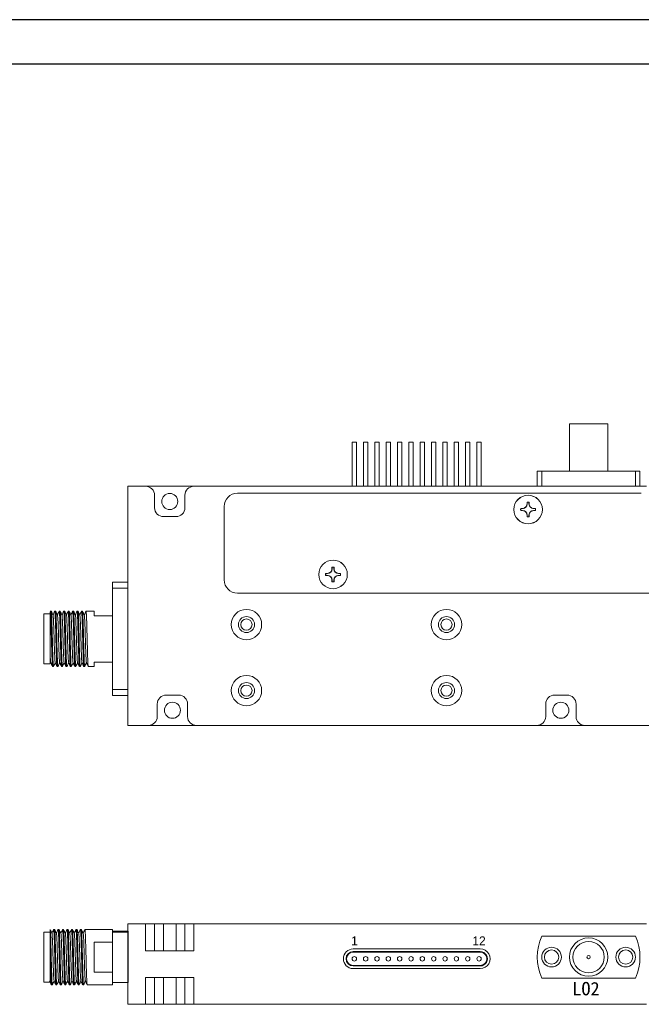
# Model space of a CAD drawing. Header units: millimetres. Extents: x 10 to 887, y 6 to 303.
# Tile 8 of 17: x 132 to 202, y 193 to 303. Entities that reach past the tile are written whole.
import ezdxf

# ---------------------------------------------------------------- set-up
doc = ezdxf.new("R2010")
doc.units = ezdxf.units.MM
doc.layers.add('图框周边', color=6, linetype='Continuous')
doc.layers.add('图框线', color=7, linetype='Continuous', lineweight=30)

# ---------------------------------------------------------------- blocks, each defined once
blk = doc.blocks.new('68u549ch')
at = {"linetype": 'Continuous', "lineweight": 15}
for p, q in [((2339.55, 1488.48), (2339.55, 1488.3)), ((2339.74, 1488.48), (2339.74, 1488.3)), ((2338.84, 1487.77), (2339.02, 1487.77)), ((2338.84, 1487.58), (2339.02, 1487.57)), ((2340.46, 1487.77), (2340.27, 1487.77)), ((2340.46, 1487.58), (2340.27, 1487.57)), ((2339.55, 1486.86), (2339.55, 1487.04)), ((2339.74, 1486.86), (2339.74, 1487.04))]:
    blk.add_line(p, q, dxfattribs=at)
at = {"linetype": 'Continuous', "lineweight": 15, "flags": 128}
for points in [[(2339.53, 1488.5), (2339.53, 1488.47), (2339.53, 1488.45), (2339.53, 1488.43), (2339.53, 1488.4), (2339.53, 1488.38), (2339.53, 1488.35), (2339.53, 1488.33), (2339.53, 1488.3)], [(2339.76, 1488.5), (2339.76, 1488.47), (2339.76, 1488.45), (2339.76, 1488.43), (2339.76, 1488.4), (2339.76, 1488.38), (2339.76, 1488.35), (2339.76, 1488.33), (2339.76, 1488.3)], [(2338.82, 1487.79), (2338.84, 1487.79), (2338.87, 1487.79), (2338.89, 1487.79), (2338.92, 1487.79), (2338.94, 1487.79), (2338.97, 1487.79), (2338.99, 1487.79), (2339.02, 1487.79)], [(2338.82, 1487.56), (2338.84, 1487.56), (2338.87, 1487.56), (2338.89, 1487.56), (2338.92, 1487.56), (2338.94, 1487.56), (2338.97, 1487.56), (2338.99, 1487.55), (2339.02, 1487.55)], [(2340.47, 1487.79), (2340.45, 1487.79), (2340.42, 1487.79), (2340.4, 1487.79), (2340.37, 1487.79), (2340.35, 1487.79), (2340.32, 1487.79), (2340.3, 1487.79), (2340.27, 1487.79)], [(2340.47, 1487.56), (2340.45, 1487.56), (2340.42, 1487.56), (2340.4, 1487.56), (2340.37, 1487.56), (2340.35, 1487.56), (2340.32, 1487.56), (2340.3, 1487.55), (2340.27, 1487.55)], [(2339.53, 1486.85), (2339.53, 1486.87), (2339.53, 1486.89), (2339.53, 1486.92), (2339.53, 1486.94), (2339.53, 1486.97), (2339.53, 1486.99), (2339.53, 1487.02), (2339.53, 1487.04)], [(2339.76, 1486.85), (2339.76, 1486.87), (2339.76, 1486.89), (2339.76, 1486.92), (2339.76, 1486.94), (2339.76, 1486.97), (2339.76, 1486.99), (2339.76, 1487.02), (2339.76, 1487.04)]]:
    blk.add_lwpolyline(points, dxfattribs=at)
at = {"linetype": 'Continuous', "lineweight": 15}
blk.add_circle((2339.65, 1487.67), 1.6, dxfattribs=at)
for centre, radius, start, end in [((2339.65, 1487.67), 0.835, 82.1127, 97.8873), ((2339.65, 1487.67), 0.817, 83.1922, 96.8078), ((2339.65, 1487.67), 0.835, 172.109, 187.891), ((2339.65, 1487.67), 0.817, 173.1839, 186.8161), ((2339.02, 1488.3), 0.533, 270.2329, 0), ((2339.02, 1487.04), 0.533, 0, 89.7671), ((2340.28, 1488.3), 0.533, 180, 269.7671), ((2340.28, 1487.04), 0.533, 90.2329, 180), ((2339.65, 1487.67), 0.817, 353.1839, 6.8161), ((2339.65, 1487.67), 0.835, 352.109, 7.891), ((2339.65, 1487.67), 0.835, 262.1127, 277.8873), ((2339.65, 1487.67), 0.817, 263.1922, 276.8078)]:
    blk.add_arc(centre, radius, start, end, dxfattribs=at)
for points in [[(2339.55, 1488.48), (2339.54, 1488.49), (2339.54, 1488.49), (2339.53, 1488.5)], [(2339.74, 1488.48), (2339.75, 1488.49), (2339.75, 1488.49), (2339.76, 1488.5)], [(2338.84, 1487.77), (2338.83, 1487.77), (2338.82, 1487.78), (2338.82, 1487.79)], [(2338.84, 1487.58), (2338.83, 1487.57), (2338.82, 1487.56), (2338.82, 1487.56)], [(2340.46, 1487.77), (2340.46, 1487.77), (2340.47, 1487.78), (2340.47, 1487.79)], [(2340.46, 1487.58), (2340.46, 1487.57), (2340.47, 1487.56), (2340.47, 1487.56)], [(2339.55, 1486.86), (2339.54, 1486.86), (2339.54, 1486.85), (2339.53, 1486.85)], [(2339.74, 1486.86), (2339.75, 1486.86), (2339.75, 1486.85), (2339.76, 1486.85)]]:
    blk.add_open_spline(points, degree=3, dxfattribs=at)
for points in [[(2339.53, 1488.3), (2339.53, 1488.17), (2339.47, 1488.04), (2339.28, 1487.85), (2339.15, 1487.79), (2339.02, 1487.79)], [(2339.53, 1487.04), (2339.53, 1487.17), (2339.47, 1487.31), (2339.28, 1487.5), (2339.15, 1487.55), (2339.02, 1487.55)], [(2339.76, 1488.3), (2339.76, 1488.17), (2339.82, 1488.04), (2340.01, 1487.85), (2340.14, 1487.79), (2340.27, 1487.79)], [(2340.27, 1487.55), (2340.14, 1487.55), (2340.01, 1487.5), (2339.82, 1487.31), (2339.76, 1487.17), (2339.76, 1487.04)]]:
    blk.add_open_spline(points, degree=3, knots=[0, 0, 0, 0, 0.5, 0.5, 1, 1, 1, 1], dxfattribs=at)

msp = doc.modelspace()

# ---------------------------------------------------------------- linework, layer by layer
at = {"color": 7, "linetype": 'Continuous', "lineweight": 15}
for p, q in [((194.017, 258.198), (194.017, 252.898)), ((194.017, 258.198), (198.317, 258.198)), ((198.317, 252.898), (198.317, 258.198)), ((169.68, 256.148), (169.68, 251.198)), ((169.68, 256.148), (170.18, 256.148)), ((170.18, 251.198), (170.18, 256.148)), ((170.945, 256.148), (170.945, 251.198)), ((170.945, 256.148), (171.454, 256.148)), ((171.454, 251.198), (171.454, 256.148)), ((172.22, 256.148), (172.22, 251.198)), ((172.22, 256.148), (172.72, 256.148)), ((172.72, 251.198), (172.72, 256.148)), ((173.489, 256.148), (173.489, 251.198)), ((173.489, 256.148), (173.991, 256.148)), ((173.991, 251.198), (173.991, 256.148)), ((174.76, 256.148), (174.76, 251.198)), ((174.76, 256.148), (175.26, 256.148)), ((175.26, 251.198), (175.26, 256.148)), ((176.032, 256.148), (176.032, 251.198)), ((176.032, 256.148), (176.528, 256.148)), ((176.528, 251.198), (176.528, 256.148)), ((177.3, 256.148), (177.3, 251.198)), ((177.3, 256.148), (177.8, 256.148)), ((177.8, 251.198), (177.8, 256.148)), ((178.57, 256.148), (178.57, 251.198)), ((178.57, 256.148), (179.07, 256.148)), ((179.07, 251.198), (179.07, 256.148)), ((179.84, 256.148), (179.84, 251.198)), ((179.84, 256.148), (180.34, 256.148)), ((180.34, 251.198), (180.34, 256.148)), ((181.11, 256.148), (181.11, 251.198)), ((181.11, 256.148), (181.61, 256.148)), ((181.61, 251.198), (181.61, 256.148)), ((182.38, 256.148), (182.38, 251.198)), ((182.38, 256.148), (182.88, 256.148)), ((182.88, 251.198), (182.88, 256.148)), ((183.65, 256.148), (183.65, 251.198)), ((183.65, 256.148), (184.15, 256.148)), ((184.15, 251.198), (184.15, 256.148)), ((190.417, 252.898), (190.417, 251.198)), ((190.417, 252.898), (190.919, 252.898)), ((190.919, 252.898), (190.919, 251.198)), ((190.919, 252.898), (201.415, 252.898)), ((201.415, 252.898), (201.415, 251.198)), ((201.415, 252.898), (201.917, 252.898)), ((201.917, 251.198), (201.917, 252.898)), ((144.557, 224.398), (144.557, 251.198)), ((144.557, 251.198), (146.557, 251.198)), ((151.957, 251.198), (146.557, 251.198)), ((151.957, 251.198), (202.666, 251.198)), ((147.557, 250.198), (147.557, 248.798)), ((150.957, 248.798), (150.957, 250.198)), ((202.066, 250.419), (156.841, 250.419)), ((155.341, 248.919), (155.341, 240.719)), ((148.557, 247.798), (149.957, 247.798)), ((144.557, 240.448), (142.857, 240.448)), ((142.857, 239.772), (142.857, 240.448)), ((142.857, 235.318), (142.857, 239.772)), ((142.857, 239.772), (144.557, 239.772)), ((156.841, 239.219), (246.056, 239.219)), ((135.857, 236.898), (135.157, 236.898)), ((135.157, 236.898), (135.157, 234.098)), ((135.982, 237.198), (135.882, 237.198)), ((136.482, 237.198), (136.382, 237.198)), ((136.982, 237.198), (136.882, 237.198)), ((137.482, 237.198), (137.382, 237.198)), ((137.982, 237.198), (137.882, 237.198)), ((138.482, 237.198), (138.382, 237.198)), ((138.982, 237.198), (138.882, 237.198)), ((139.482, 237.198), (139.382, 237.198)), ((140.779, 237.198), (139.882, 237.198)), ((140.779, 236.698), (140.779, 237.198)), ((142.857, 236.698), (140.779, 236.698)), ((142.857, 232.878), (142.857, 235.318)), ((135.157, 234.098), (135.157, 231.298)), ((135.857, 231.337), (135.857, 234.515)), ((142.857, 228.423), (142.857, 232.878)), ((135.157, 231.298), (135.857, 231.298)), ((136.132, 230.998), (136.232, 230.998)), ((136.632, 230.998), (136.732, 230.998)), ((137.132, 230.998), (137.232, 230.998)), ((137.632, 230.998), (137.732, 230.998)), ((138.132, 230.998), (138.232, 230.998)), ((138.632, 230.998), (138.732, 230.998)), ((139.132, 230.998), (139.232, 230.998)), ((139.632, 230.998), (139.732, 230.998)), ((140.132, 230.998), (140.779, 230.998)), ((140.779, 231.498), (142.857, 231.498)), ((140.779, 230.998), (140.779, 231.498)), ((144.557, 228.423), (142.857, 228.423)), ((142.857, 227.748), (142.857, 228.423)), ((142.857, 227.748), (144.557, 227.748)), ((150.257, 227.798), (148.857, 227.798)), ((193.76, 227.798), (192.36, 227.798)), ((147.857, 226.798), (147.857, 225.398)), ((151.257, 225.398), (151.257, 226.798)), ((191.36, 226.798), (191.36, 225.398)), ((194.76, 225.398), (194.76, 226.798)), ((146.857, 224.398), (144.557, 224.398)), ((152.257, 224.398), (146.857, 224.398)), ((190.36, 224.398), (152.257, 224.398)), ((195.76, 224.398), (190.36, 224.398)), ((216.157, 224.398), (195.76, 224.398)), ((144.557, 193.151), (144.557, 202.151)), ((144.557, 202.151), (146.557, 202.151)), ((145.149, 202.159), (145.156, 202.151)), ((146.557, 199.151), (146.557, 202.151)), ((147.557, 202.151), (146.557, 202.151)), ((147.557, 199.151), (147.557, 202.151)), ((148.557, 202.151), (147.557, 202.151)), ((148.557, 199.151), (148.557, 202.151)), ((149.957, 202.151), (148.557, 202.151)), ((149.957, 199.151), (149.957, 202.151)), ((150.957, 202.151), (149.957, 202.151)), ((150.957, 199.151), (150.957, 202.151)), ((151.957, 202.151), (150.957, 202.151)), ((151.957, 199.151), (151.957, 202.151)), ((151.957, 202.151), (202.666, 202.151)), ((135.857, 201.245), (135.157, 201.245)), ((135.157, 201.245), (135.157, 195.645)), ((135.857, 199.375), (135.857, 201.545)), ((136.357, 201.545), (136.257, 201.545)), ((136.857, 201.545), (136.757, 201.545)), ((137.357, 201.545), (137.257, 201.545)), ((137.857, 201.545), (137.757, 201.545)), ((138.357, 201.545), (138.257, 201.545)), ((138.857, 201.545), (138.757, 201.545)), ((139.357, 201.545), (139.257, 201.545)), ((139.857, 201.545), (139.757, 201.545)), ((140.257, 201.545), (139.857, 201.545)), ((142.857, 201.545), (140.257, 201.545)), ((142.857, 201.286), (142.857, 201.545)), ((142.857, 201.338), (144.557, 201.338)), ((142.857, 201.252), (142.857, 201.286)), ((142.857, 195.595), (142.857, 201.252)), ((144.557, 201.252), (142.857, 201.252)), ((140.779, 200.133), (142.857, 200.133)), ((140.779, 196.757), (140.779, 200.133)), ((201.415, 200.795), (190.919, 200.795)), ((146.557, 199.151), (151.957, 199.151)), ((184.025, 199.352), (169.805, 199.351)), ((184.025, 199.052), (169.805, 199.051)), ((184.025, 199.002), (169.805, 199.002)), ((169.805, 197.502), (184.025, 197.502)), ((142.857, 196.757), (140.779, 196.757)), ((169.793, 197.152), (184.025, 197.152)), ((169.794, 197.452), (184.025, 197.452)), ((135.157, 195.645), (135.857, 195.645)), ((135.857, 195.676), (135.857, 195.672)), ((136.007, 195.345), (136.107, 195.345)), ((136.507, 195.345), (136.607, 195.345)), ((137.007, 195.345), (137.107, 195.345)), ((137.507, 195.345), (137.607, 195.345)), ((138.007, 195.345), (138.107, 195.345)), ((138.507, 195.345), (138.607, 195.345)), ((139.007, 195.345), (139.107, 195.345)), ((139.507, 195.345), (139.607, 195.345)), ((140.007, 195.345), (142.857, 195.345)), ((142.857, 195.595), (144.557, 195.595)), ((142.857, 195.345), (142.857, 195.595)), ((151.957, 196.151), (146.557, 196.151)), ((146.557, 196.151), (146.557, 193.151)), ((147.557, 196.151), (147.557, 193.151)), ((148.557, 196.151), (148.557, 193.151)), ((149.957, 196.151), (149.957, 193.151)), ((150.957, 196.151), (150.957, 193.151)), ((151.957, 196.151), (151.957, 193.151)), ((190.919, 196.095), (201.415, 196.095)), ((144.557, 193.151), (146.557, 193.151)), ((146.557, 193.151), (147.557, 193.151)), ((147.557, 193.151), (148.557, 193.151)), ((148.557, 193.151), (149.957, 193.151)), ((149.957, 193.151), (150.957, 193.151)), ((150.957, 193.151), (151.957, 193.151)), ((151.957, 193.151), (202.666, 193.151))]:
    msp.add_line(p, q, dxfattribs=at)
msp.add_line((144.557, 201.338), (144.557, 195.595))
for centre, radius in [((149.257, 249.498), 0.9), ((189.386, 248.598), 1.6), ((167.54, 241.319), 1.6), ((157.849, 235.705), 1.7), ((180.249, 235.705), 1.7), ((157.849, 235.705), 0.9), ((157.849, 235.705), 0.625), ((180.249, 235.705), 0.9), ((180.249, 235.705), 0.625), ((157.849, 228.305), 1.7), ((180.249, 228.305), 1.7), ((157.849, 228.305), 0.9), ((157.849, 228.305), 0.625), ((180.249, 228.305), 0.9), ((180.249, 228.305), 0.625), ((149.557, 226.098), 0.9), ((193.057, 226.098), 0.9), ((196.167, 198.445), 2.15), ((196.167, 198.445), 1.75), ((192.017, 198.445), 1.1), ((192.017, 198.445), 0.8), ((196.167, 198.445), 0.19), ((200.317, 198.445), 1.1), ((200.317, 198.445), 0.8), ((169.93, 198.252), 0.25), ((171.2, 198.252), 0.255), ((172.47, 198.252), 0.25), ((173.74, 198.252), 0.251), ((175.01, 198.252), 0.25), ((176.28, 198.252), 0.248), ((177.55, 198.252), 0.25), ((178.82, 198.252), 0.25), ((180.09, 198.252), 0.25), ((181.36, 198.252), 0.25), ((182.63, 198.252), 0.25), ((183.9, 198.252), 0.25)]:
    msp.add_circle(centre, radius, dxfattribs=at)
for centre, radius, start, end in [((146.557, 250.198), 1, 0, 90), ((151.957, 250.198), 1, 90.00055, 180), ((156.841, 248.919), 1.5, 90, 180), ((148.557, 248.798), 1, 180, 270), ((149.957, 248.798), 1, 270, 0), ((156.841, 240.719), 1.5, 180, 270), ((148.857, 226.798), 1, 90, 180), ((150.257, 226.798), 1, 0, 90), ((192.36, 226.798), 1, 90, 180), ((193.76, 226.798), 1, 0, 90), ((146.857, 225.398), 1, 270, 0), ((152.257, 225.398), 1, 180, 269.99945), ((190.36, 225.398), 1, 270, 0), ((195.76, 225.398), 1, 180, 269.99945), ((196.167, 198.445), 5.75, 155.87708, 204.12292), ((196.167, 198.445), 5.75, 335.87708, 24.12292), ((169.805, 198.251), 1.1, 90.00027, 269.36403), ((169.805, 198.251), 0.8, 90.00027, 269.25338), ((169.805, 198.252), 0.75, 90, 270), ((184.025, 198.252), 1.1, 269.99973, 90.00027), ((184.025, 198.252), 0.8, 269.99973, 90.00027), ((184.025, 198.252), 0.75, 270, 90)]:
    msp.add_arc(centre, radius, start, end, dxfattribs=at)
for points, knots in [([(135.857, 237.123), (135.857, 237.129), (135.857, 237.17), (135.857, 236.912), (135.857, 236.359), (135.857, 235.516), (135.857, 234.852), (135.857, 234.515)], [0, 0, 0, 0, 0.0428011, 0.2839698, 0.5252141, 0.7587044, 1, 1, 1, 1]), ([(136.132, 231.038), (136.129, 231.027), (136.116, 230.985), (136.095, 231.273), (136.071, 231.874), (136.042, 232.747), (136.02, 233.535), (136.001, 234.337), (135.981, 235.144), (135.952, 236.074), (135.926, 236.769), (135.904, 237.162), (135.888, 237.159), (135.882, 237.158)], [0, 0, 0, 0, 0.0370025, 0.144416, 0.2518207, 0.3592218, 0.4666344, 0.4999994, 0.6073931, 0.7147862, 0.8221999, 0.9296023, 1, 1, 1, 1]), ([(136.232, 231.038), (136.229, 231.027), (136.216, 230.985), (136.195, 231.273), (136.171, 231.874), (136.142, 232.747), (136.12, 233.535), (136.101, 234.337), (136.081, 235.144), (136.052, 236.074), (136.026, 236.769), (136.004, 237.162), (135.988, 237.159), (135.982, 237.158)], [0, 0, 0, 0, 0.0370025, 0.144416, 0.2518207, 0.3592218, 0.4666344, 0.4999994, 0.6073931, 0.7147862, 0.8221999, 0.9296023, 1, 1, 1, 1]), ([(136.189, 236.757), (136.155, 236.83), (136.088, 236.975), (136.02, 237.121), (135.987, 237.193)], [0, 0, 0, 0, 0.49955591, 1, 1, 1, 1]), ([(136.377, 237.192), (136.344, 237.12), (136.279, 236.98), (136.214, 236.84), (136.182, 236.772)], [0, 0, 0, 0, 0.5150293, 1, 1, 1, 1]), ([(136.189, 236.748), (136.189, 236.75), (136.199, 236.774), (136.217, 236.547), (136.241, 236.071), (136.269, 235.348), (136.297, 234.496), (136.32, 233.602), (136.348, 232.756), (136.376, 232.069), (136.399, 231.564), (136.418, 231.512), (136.427, 231.485)], [0, 0, 0, 0, 0.0069815, 0.1178324, 0.2257512, 0.3381632, 0.4497252, 0.5573603, 0.6693237, 0.7814428, 0.8891289, 1, 1, 1, 1]), ([(136.632, 231.038), (136.629, 231.027), (136.616, 230.985), (136.595, 231.273), (136.571, 231.874), (136.542, 232.747), (136.52, 233.535), (136.501, 234.337), (136.481, 235.144), (136.452, 236.074), (136.426, 236.769), (136.404, 237.162), (136.388, 237.159), (136.382, 237.158)], [0, 0, 0, 0, 0.0370025, 0.144416, 0.2518207, 0.3592218, 0.4666344, 0.4999994, 0.6073931, 0.7147862, 0.8221999, 0.9296023, 1, 1, 1, 1]), ([(136.732, 231.038), (136.729, 231.027), (136.716, 230.985), (136.695, 231.273), (136.671, 231.874), (136.642, 232.747), (136.62, 233.535), (136.601, 234.337), (136.581, 235.144), (136.552, 236.074), (136.526, 236.769), (136.504, 237.162), (136.488, 237.159), (136.482, 237.158)], [0, 0, 0, 0, 0.0370025, 0.144416, 0.2518207, 0.3592218, 0.4666344, 0.4999994, 0.6073931, 0.7147862, 0.8221999, 0.9296023, 1, 1, 1, 1]), ([(136.687, 236.76), (136.654, 236.832), (136.587, 236.977), (136.52, 237.121), (136.487, 237.193)], [0, 0, 0, 0, 0.4999726, 1, 1, 1, 1]), ([(136.878, 237.193), (136.844, 237.121), (136.779, 236.981), (136.714, 236.84), (136.682, 236.772)], [0, 0, 0, 0, 0.5135448, 1, 1, 1, 1]), ([(136.687, 236.732), (136.697, 236.685), (136.72, 236.586), (136.751, 235.836), (136.789, 234.772), (136.821, 233.557), (136.859, 232.465), (136.892, 231.648), (136.916, 231.508), (136.927, 231.439)], [0, 0, 0, 0, 0.1279931, 0.2718847, 0.4204792, 0.563431, 0.711725, 0.8564155, 1, 1, 1, 1]), ([(137.132, 231.038), (137.129, 231.027), (137.116, 230.985), (137.095, 231.273), (137.071, 231.874), (137.042, 232.747), (137.02, 233.535), (137.001, 234.337), (136.981, 235.144), (136.952, 236.074), (136.926, 236.769), (136.904, 237.162), (136.888, 237.159), (136.882, 237.158)], [0, 0, 0, 0, 0.0370025, 0.144416, 0.2518207, 0.3592218, 0.4666344, 0.4999994, 0.6073931, 0.7147862, 0.8221999, 0.9296023, 1, 1, 1, 1]), ([(137.232, 231.038), (137.229, 231.027), (137.216, 230.985), (137.195, 231.273), (137.171, 231.874), (137.142, 232.747), (137.12, 233.535), (137.101, 234.337), (137.081, 235.144), (137.052, 236.074), (137.026, 236.769), (137.004, 237.162), (136.988, 237.159), (136.982, 237.158)], [0, 0, 0, 0, 0.0370025, 0.144416, 0.2518207, 0.3592218, 0.4666344, 0.4999994, 0.6073931, 0.7147862, 0.8221999, 0.9296023, 1, 1, 1, 1]), ([(137.187, 236.761), (137.154, 236.833), (137.087, 236.977), (137.02, 237.121), (136.987, 237.193)], [0, 0, 0, 0, 0.49999576, 1, 1, 1, 1]), ([(137.377, 237.192), (137.344, 237.12), (137.279, 236.98), (137.214, 236.84), (137.182, 236.772)], [0, 0, 0, 0, 0.5150844, 1, 1, 1, 1]), ([(137.187, 236.723), (137.192, 236.72), (137.206, 236.712), (137.226, 236.384), (137.252, 235.8), (137.281, 235.012), (137.306, 234.131), (137.331, 233.247), (137.36, 232.449), (137.386, 231.848), (137.407, 231.498), (137.421, 231.48), (137.427, 231.473)], [0, 0, 0, 0, 0.0593397, 0.1672011, 0.2765095, 0.388633, 0.4974239, 0.6057521, 0.7178383, 0.8275574, 0.935095, 1, 1, 1, 1]), ([(137.632, 231.038), (137.629, 231.027), (137.616, 230.985), (137.595, 231.273), (137.571, 231.874), (137.542, 232.747), (137.52, 233.535), (137.501, 234.337), (137.481, 235.144), (137.452, 236.074), (137.426, 236.769), (137.404, 237.162), (137.388, 237.159), (137.382, 237.158)], [0, 0, 0, 0, 0.0370025, 0.144416, 0.2518207, 0.3592218, 0.4666344, 0.4999994, 0.6073931, 0.7147862, 0.8221999, 0.9296023, 1, 1, 1, 1]), ([(137.732, 231.038), (137.729, 231.027), (137.716, 230.985), (137.695, 231.273), (137.671, 231.874), (137.642, 232.747), (137.62, 233.535), (137.601, 234.337), (137.581, 235.144), (137.552, 236.074), (137.526, 236.769), (137.504, 237.162), (137.488, 237.159), (137.482, 237.158)], [0, 0, 0, 0, 0.0370025, 0.144416, 0.2518207, 0.3592218, 0.4666344, 0.4999994, 0.6073931, 0.7147862, 0.8221999, 0.9296023, 1, 1, 1, 1]), ([(137.689, 236.757), (137.655, 236.83), (137.588, 236.975), (137.521, 237.12), (137.487, 237.192)], [0, 0, 0, 0, 0.49976066, 1, 1, 1, 1]), ([(137.878, 237.193), (137.844, 237.121), (137.779, 236.98), (137.714, 236.84), (137.682, 236.772)], [0, 0, 0, 0, 0.51364515, 1, 1, 1, 1]), ([(137.688, 236.72), (137.693, 236.715), (137.707, 236.701), (137.727, 236.365), (137.753, 235.774), (137.782, 234.98), (137.807, 234.098), (137.832, 233.215), (137.861, 232.422), (137.887, 231.83), (137.907, 231.491), (137.922, 231.477), (137.927, 231.473)], [0, 0, 0, 0, 0.0577465, 0.1659079, 0.2759032, 0.3885027, 0.4975348, 0.606566, 0.7191655, 0.8291614, 0.9373228, 1, 1, 1, 1]), ([(138.132, 231.038), (138.129, 231.027), (138.116, 230.985), (138.095, 231.273), (138.071, 231.874), (138.042, 232.747), (138.02, 233.535), (138.001, 234.337), (137.981, 235.144), (137.952, 236.074), (137.926, 236.769), (137.904, 237.162), (137.888, 237.159), (137.882, 237.158)], [0, 0, 0, 0, 0.0370025, 0.144416, 0.2518207, 0.3592218, 0.4666344, 0.4999994, 0.6073931, 0.7147862, 0.8221999, 0.9296023, 1, 1, 1, 1]), ([(138.232, 231.038), (138.229, 231.027), (138.216, 230.985), (138.195, 231.273), (138.171, 231.874), (138.142, 232.747), (138.12, 233.535), (138.101, 234.337), (138.081, 235.144), (138.052, 236.074), (138.026, 236.769), (138.004, 237.162), (137.988, 237.159), (137.982, 237.158)], [0, 0, 0, 0, 0.0370025, 0.144416, 0.2518207, 0.3592218, 0.4666344, 0.4999994, 0.6073931, 0.7147862, 0.8221999, 0.9296023, 1, 1, 1, 1]), ([(138.186, 236.763), (138.153, 236.835), (138.086, 236.978), (138.02, 237.121), (137.987, 237.192)], [0, 0, 0, 0, 0.4998413, 1, 1, 1, 1]), ([(138.377, 237.192), (138.344, 237.12), (138.279, 236.98), (138.214, 236.839), (138.182, 236.771)], [0, 0, 0, 0, 0.5145453, 1, 1, 1, 1]), ([(138.186, 236.728), (138.192, 236.721), (138.207, 236.703), (138.228, 236.349), (138.254, 235.747), (138.283, 234.949), (138.308, 234.065), (138.333, 233.184), (138.362, 232.396), (138.388, 231.813), (138.408, 231.486), (138.422, 231.477), (138.426, 231.474)], [0, 0, 0, 0, 0.0714523, 0.1786101, 0.2879415, 0.3996318, 0.5075773, 0.6159839, 0.7277113, 0.8366335, 0.9441139, 1, 1, 1, 1]), ([(138.632, 231.038), (138.629, 231.027), (138.616, 230.985), (138.595, 231.273), (138.571, 231.874), (138.542, 232.747), (138.52, 233.535), (138.501, 234.337), (138.481, 235.144), (138.452, 236.074), (138.426, 236.769), (138.404, 237.162), (138.388, 237.159), (138.382, 237.158)], [0, 0, 0, 0, 0.0370025, 0.144416, 0.2518207, 0.3592218, 0.4666344, 0.4999994, 0.6073931, 0.7147862, 0.8221999, 0.9296023, 1, 1, 1, 1]), ([(138.732, 231.038), (138.729, 231.027), (138.716, 230.985), (138.695, 231.273), (138.671, 231.874), (138.642, 232.747), (138.62, 233.535), (138.601, 234.337), (138.581, 235.144), (138.552, 236.074), (138.526, 236.769), (138.504, 237.162), (138.488, 237.159), (138.482, 237.158)], [0, 0, 0, 0, 0.0370025, 0.144416, 0.2518207, 0.3592218, 0.4666344, 0.4999994, 0.6073931, 0.7147862, 0.8221999, 0.9296023, 1, 1, 1, 1]), ([(138.689, 236.755), (138.656, 236.828), (138.588, 236.974), (138.521, 237.12), (138.487, 237.193)], [0, 0, 0, 0, 0.4994192, 1, 1, 1, 1]), ([(138.877, 237.193), (138.844, 237.121), (138.779, 236.98), (138.714, 236.84), (138.682, 236.771)], [0, 0, 0, 0, 0.5137533, 1, 1, 1, 1]), ([(138.688, 236.743), (138.7, 236.676), (138.722, 236.538), (138.755, 235.731), (138.793, 234.639), (138.825, 233.423), (138.863, 232.36), (138.894, 231.61), (138.917, 231.51), (138.927, 231.463)], [0, 0, 0, 0, 0.1381549, 0.2837495, 0.4329696, 0.5768131, 0.7263356, 0.8711263, 1, 1, 1, 1]), ([(139.132, 231.038), (139.129, 231.027), (139.116, 230.985), (139.095, 231.273), (139.071, 231.874), (139.042, 232.747), (139.02, 233.535), (139.001, 234.337), (138.981, 235.144), (138.952, 236.074), (138.926, 236.769), (138.904, 237.162), (138.888, 237.159), (138.882, 237.158)], [0, 0, 0, 0, 0.0370025, 0.144416, 0.2518207, 0.3592218, 0.4666344, 0.4999994, 0.6073931, 0.7147862, 0.8221999, 0.9296023, 1, 1, 1, 1]), ([(139.232, 231.038), (139.229, 231.027), (139.216, 230.985), (139.195, 231.273), (139.171, 231.874), (139.142, 232.747), (139.12, 233.535), (139.101, 234.337), (139.081, 235.144), (139.052, 236.074), (139.026, 236.769), (139.004, 237.162), (138.988, 237.159), (138.982, 237.158)], [0, 0, 0, 0, 0.0370025, 0.144416, 0.2518207, 0.3592218, 0.4666344, 0.4999994, 0.6073931, 0.7147862, 0.8221999, 0.9296023, 1, 1, 1, 1]), ([(139.186, 236.762), (139.153, 236.834), (139.086, 236.978), (139.02, 237.121), (138.987, 237.193)], [0, 0, 0, 0, 0.4999738, 1, 1, 1, 1]), ([(139.377, 237.192), (139.344, 237.12), (139.279, 236.98), (139.214, 236.84), (139.182, 236.771)], [0, 0, 0, 0, 0.51425665, 1, 1, 1, 1]), ([(139.186, 236.718), (139.196, 236.691), (139.214, 236.638), (139.238, 236.127), (139.266, 235.439), (139.294, 234.594), (139.317, 233.7), (139.345, 232.848), (139.373, 232.124), (139.397, 231.648), (139.415, 231.421), (139.425, 231.447), (139.426, 231.449)], [0, 0, 0, 0, 0.1155952, 0.2224274, 0.3336564, 0.4447324, 0.5515135, 0.6621896, 0.7737105, 0.8807732, 0.9907444, 1, 1, 1, 1]), ([(139.632, 231.038), (139.629, 231.027), (139.616, 230.985), (139.595, 231.273), (139.571, 231.874), (139.542, 232.747), (139.52, 233.535), (139.501, 234.337), (139.481, 235.144), (139.452, 236.074), (139.426, 236.769), (139.404, 237.162), (139.388, 237.159), (139.382, 237.158)], [0, 0, 0, 0, 0.0370025, 0.144416, 0.2518207, 0.3592218, 0.4666344, 0.4999994, 0.6073931, 0.7147862, 0.8221999, 0.9296023, 1, 1, 1, 1]), ([(139.732, 231.038), (139.729, 231.027), (139.716, 230.985), (139.695, 231.273), (139.671, 231.874), (139.642, 232.747), (139.62, 233.535), (139.601, 234.337), (139.581, 235.144), (139.552, 236.074), (139.526, 236.769), (139.504, 237.162), (139.488, 237.159), (139.482, 237.158)], [0, 0, 0, 0, 0.0370025, 0.144416, 0.2518207, 0.3592218, 0.4666344, 0.4999994, 0.6073931, 0.7147862, 0.8221999, 0.9296023, 1, 1, 1, 1]), ([(139.689, 236.757), (139.655, 236.83), (139.588, 236.975), (139.52, 237.121), (139.487, 237.193)], [0, 0, 0, 0, 0.49959061, 1, 1, 1, 1]), ([(139.877, 237.193), (139.844, 237.121), (139.779, 236.98), (139.714, 236.84), (139.682, 236.772)], [0, 0, 0, 0, 0.5142862, 1, 1, 1, 1]), ([(139.689, 236.757), (139.698, 236.706), (139.716, 236.606), (139.739, 236.108), (139.767, 235.409), (139.795, 234.561), (139.818, 233.667), (139.846, 232.818), (139.874, 232.102), (139.898, 231.635), (139.916, 231.415), (139.926, 231.444), (139.927, 231.445)], [0, 0, 0, 0, 0.1104943, 0.2181974, 0.3303768, 0.44217, 0.5497439, 0.6614022, 0.7736801, 0.8814606, 0.9924431, 1, 1, 1, 1]), ([(140.132, 231.038), (140.129, 231.027), (140.116, 230.985), (140.095, 231.273), (140.071, 231.874), (140.042, 232.747), (140.02, 233.535), (140.001, 234.337), (139.981, 235.144), (139.952, 236.073), (139.926, 236.771), (139.902, 237.179), (139.885, 237.171), (139.877, 237.167)], [0, 0, 0, 0, 0.0363393, 0.1418279, 0.2473078, 0.3527842, 0.4582719, 0.4910389, 0.596508, 0.7019765, 0.8074653, 0.9129429, 1, 1, 1, 1]), ([(135.857, 232.54), (135.863, 232.39), (135.878, 232.018), (135.899, 231.625), (135.917, 231.41), (135.926, 231.439), (135.926, 231.439)], [0, 0, 0, 0, 0.2460909, 0.6141881, 0.9940717, 1, 1, 1, 1]), ([(135.857, 232.54), (135.857, 232.303), (135.857, 231.831), (135.857, 231.478), (135.857, 231.368), (135.857, 231.337)], [0, 0, 0, 0, 0.41684051, 0.83326994, 1, 1, 1, 1]), ([(135.926, 231.436), (135.96, 231.364), (136.027, 231.22), (136.094, 231.075), (136.127, 231.003)], [0, 0, 0, 0, 0.49993937, 1, 1, 1, 1]), ([(136.237, 231.004), (136.271, 231.076), (136.336, 231.216), (136.401, 231.357), (136.432, 231.424)], [0, 0, 0, 0, 0.5187375, 1, 1, 1, 1]), ([(136.426, 231.436), (136.46, 231.364), (136.527, 231.22), (136.594, 231.075), (136.627, 231.003)], [0, 0, 0, 0, 0.4999305, 1, 1, 1, 1]), ([(136.737, 231.003), (136.77, 231.075), (136.835, 231.215), (136.9, 231.356), (136.932, 231.424)], [0, 0, 0, 0, 0.5100858, 1, 1, 1, 1]), ([(136.927, 231.436), (136.96, 231.364), (137.027, 231.219), (137.094, 231.075), (137.127, 231.003)], [0, 0, 0, 0, 0.4999426, 1, 1, 1, 1]), ([(137.237, 231.003), (137.27, 231.075), (137.335, 231.216), (137.401, 231.357), (137.432, 231.424)], [0, 0, 0, 0, 0.5191399, 1, 1, 1, 1]), ([(137.426, 231.436), (137.46, 231.364), (137.527, 231.22), (137.594, 231.075), (137.627, 231.003)], [0, 0, 0, 0, 0.49993392, 1, 1, 1, 1]), ([(137.737, 231.002), (137.77, 231.074), (137.835, 231.215), (137.9, 231.356), (137.932, 231.424)], [0, 0, 0, 0, 0.5118374, 1, 1, 1, 1]), ([(137.927, 231.436), (137.96, 231.363), (138.027, 231.219), (138.094, 231.075), (138.128, 231.003)], [0, 0, 0, 0, 0.49994363, 1, 1, 1, 1]), ([(138.237, 231.003), (138.27, 231.075), (138.335, 231.216), (138.401, 231.356), (138.432, 231.424)], [0, 0, 0, 0, 0.5150237, 1, 1, 1, 1]), ([(138.426, 231.437), (138.46, 231.365), (138.527, 231.22), (138.594, 231.076), (138.627, 231.004)], [0, 0, 0, 0, 0.4999456, 1, 1, 1, 1]), ([(138.737, 231.003), (138.771, 231.076), (138.836, 231.216), (138.901, 231.356), (138.932, 231.424)], [0, 0, 0, 0, 0.5155201, 1, 1, 1, 1]), ([(138.927, 231.435), (138.96, 231.363), (139.027, 231.219), (139.094, 231.075), (139.128, 231.002)], [0, 0, 0, 0, 0.4999531, 1, 1, 1, 1]), ([(139.237, 231.004), (139.27, 231.075), (139.335, 231.215), (139.4, 231.356), (139.432, 231.424)], [0, 0, 0, 0, 0.5109501, 1, 1, 1, 1]), ([(139.426, 231.437), (139.46, 231.365), (139.527, 231.22), (139.594, 231.076), (139.627, 231.004)], [0, 0, 0, 0, 0.499943, 1, 1, 1, 1]), ([(139.737, 231.004), (139.771, 231.076), (139.836, 231.216), (139.901, 231.357), (139.932, 231.424)], [0, 0, 0, 0, 0.5188488, 1, 1, 1, 1]), ([(139.927, 231.436), (139.96, 231.363), (140.027, 231.219), (140.094, 231.075), (140.128, 231.002)], [0, 0, 0, 0, 0.49993513, 1, 1, 1, 1]), ([(136.107, 195.345), (136.099, 195.379), (136.081, 195.448), (136.052, 195.983), (136.026, 196.77), (136.001, 197.753), (135.972, 198.812), (135.945, 199.831), (135.921, 200.693), (135.892, 201.299), (135.87, 201.527), (135.86, 201.542), (135.857, 201.545)], [0, 0, 0, 0, 0.1073936, 0.2147866, 0.3222002, 0.4296025, 0.5370033, 0.6444167, 0.7518212, 0.8592218, 0.9666343, 1, 1, 1, 1]), ([(136.062, 201.108), (136.028, 201.18), (135.961, 201.324), (135.894, 201.469), (135.861, 201.541)], [0, 0, 0, 0, 0.49993368, 1, 1, 1, 1]), ([(136.053, 201.085), (136.054, 201.096), (136.065, 201.158), (136.083, 200.989), (136.112, 200.57), (136.138, 199.896), (136.162, 199.074), (136.191, 198.177), (136.217, 197.314), (136.241, 196.569), (136.269, 196.046), (136.29, 195.788), (136.301, 195.805), (136.303, 195.809)], [0, 0, 0, 0, 0.0216534, 0.1262725, 0.2340968, 0.3392131, 0.4429393, 0.5506432, 0.6565793, 0.7597134, 0.8671414, 0.9737572, 1, 1, 1, 1]), ([(136.253, 201.541), (136.22, 201.469), (136.154, 201.328), (136.089, 201.187), (136.057, 201.118)], [0, 0, 0, 0, 0.5113387, 1, 1, 1, 1]), ([(136.507, 195.345), (136.499, 195.379), (136.481, 195.448), (136.452, 195.983), (136.426, 196.77), (136.401, 197.753), (136.372, 198.812), (136.345, 199.831), (136.32, 200.691), (136.292, 201.307), (136.27, 201.505), (136.258, 201.562), (136.254, 201.529), (136.253, 201.518)], [0, 0, 0, 0, 0.1056262, 0.2112517, 0.3168976, 0.4225323, 0.5281655, 0.6338111, 0.7394481, 0.8450811, 0.9507258, 0.9835424, 1, 1, 1, 1]), ([(136.607, 195.345), (136.599, 195.379), (136.581, 195.448), (136.552, 195.983), (136.526, 196.77), (136.501, 197.753), (136.472, 198.812), (136.445, 199.831), (136.421, 200.693), (136.392, 201.299), (136.37, 201.527), (136.36, 201.542), (136.357, 201.545)], [0, 0, 0, 0, 0.1073936, 0.2147866, 0.3222002, 0.4296025, 0.5370033, 0.6444167, 0.7518213, 0.8592218, 0.9666343, 1, 1, 1, 1]), ([(136.562, 201.108), (136.528, 201.18), (136.461, 201.325), (136.394, 201.469), (136.361, 201.541)], [0, 0, 0, 0, 0.4999553, 1, 1, 1, 1]), ([(136.552, 201.056), (136.56, 201.069), (136.579, 201.103), (136.613, 200.566), (136.646, 199.626), (136.682, 198.445), (136.718, 197.264), (136.751, 196.324), (136.786, 195.787), (136.804, 195.821), (136.812, 195.835)], [0, 0, 0, 0, 0.0925579, 0.2303537, 0.3637882, 0.5000186, 0.6362489, 0.7696835, 0.9074792, 1, 1, 1, 1]), ([(136.753, 201.541), (136.72, 201.469), (136.654, 201.328), (136.589, 201.187), (136.557, 201.118)], [0, 0, 0, 0, 0.5113479, 1, 1, 1, 1]), ([(137.007, 195.345), (136.999, 195.379), (136.981, 195.448), (136.952, 195.983), (136.926, 196.77), (136.901, 197.753), (136.872, 198.812), (136.845, 199.831), (136.82, 200.691), (136.792, 201.307), (136.77, 201.505), (136.758, 201.562), (136.754, 201.529), (136.753, 201.518)], [0, 0, 0, 0, 0.1056251, 0.2112496, 0.3168944, 0.4225281, 0.5281602, 0.6338048, 0.7394407, 0.8450727, 0.9507164, 0.9835326, 1, 1, 1, 1]), ([(137.107, 195.345), (137.099, 195.379), (137.081, 195.448), (137.052, 195.983), (137.026, 196.77), (137.001, 197.753), (136.972, 198.812), (136.945, 199.831), (136.921, 200.693), (136.892, 201.299), (136.87, 201.527), (136.86, 201.542), (136.857, 201.545)], [0, 0, 0, 0, 0.1073936, 0.2147866, 0.3222002, 0.4296025, 0.5370033, 0.6444167, 0.7518212, 0.8592218, 0.9666343, 1, 1, 1, 1]), ([(137.061, 201.108), (137.028, 201.18), (136.961, 201.325), (136.894, 201.469), (136.861, 201.541)], [0, 0, 0, 0, 0.4999535, 1, 1, 1, 1]), ([(137.253, 201.541), (137.22, 201.469), (137.154, 201.328), (137.089, 201.187), (137.057, 201.118)], [0, 0, 0, 0, 0.5113387, 1, 1, 1, 1]), ([(137.062, 201.082), (137.064, 201.085), (137.074, 201.102), (137.095, 200.844), (137.123, 200.322), (137.147, 199.576), (137.174, 198.713), (137.202, 197.816), (137.226, 196.994), (137.252, 196.32), (137.281, 195.902), (137.3, 195.733), (137.31, 195.794), (137.312, 195.805)], [0, 0, 0, 0, 0.0263842, 0.1329638, 0.2403556, 0.3434557, 0.4493562, 0.5570239, 0.6607143, 0.7657959, 0.8735835, 0.9781675, 1, 1, 1, 1]), ([(137.507, 195.345), (137.499, 195.379), (137.481, 195.448), (137.452, 195.983), (137.426, 196.77), (137.401, 197.753), (137.372, 198.812), (137.345, 199.831), (137.32, 200.691), (137.292, 201.307), (137.27, 201.505), (137.258, 201.562), (137.254, 201.529), (137.253, 201.518)], [0, 0, 0, 0, 0.1056264, 0.21125219, 0.31689831, 0.42253325, 0.52816671, 0.6338126, 0.73944982, 0.84508306, 0.95072807, 0.98354471, 1, 1, 1, 1]), ([(137.607, 195.345), (137.599, 195.379), (137.581, 195.448), (137.552, 195.983), (137.526, 196.77), (137.501, 197.753), (137.472, 198.812), (137.445, 199.831), (137.421, 200.693), (137.392, 201.299), (137.37, 201.527), (137.36, 201.542), (137.357, 201.545)], [0, 0, 0, 0, 0.1073936, 0.2147866, 0.3222002, 0.4296025, 0.5370033, 0.6444167, 0.7518213, 0.8592218, 0.9666343, 1, 1, 1, 1]), ([(137.562, 201.108), (137.528, 201.18), (137.461, 201.324), (137.394, 201.469), (137.361, 201.541)], [0, 0, 0, 0, 0.4999463, 1, 1, 1, 1]), ([(137.753, 201.541), (137.72, 201.469), (137.654, 201.328), (137.589, 201.187), (137.557, 201.118)], [0, 0, 0, 0, 0.5113433, 1, 1, 1, 1]), ([(137.562, 201.079), (137.564, 201.082), (137.575, 201.097), (137.596, 200.829), (137.624, 200.297), (137.648, 199.546), (137.675, 198.68), (137.703, 197.784), (137.727, 196.966), (137.753, 196.299), (137.782, 195.892), (137.8, 195.73), (137.81, 195.793), (137.811, 195.802)], [0, 0, 0, 0, 0.0301316, 0.1368943, 0.244248, 0.3473021, 0.4534187, 0.5610844, 0.6646563, 0.7699844, 0.877806, 0.9822117, 1, 1, 1, 1]), ([(138.007, 195.345), (137.999, 195.379), (137.981, 195.448), (137.952, 195.983), (137.926, 196.77), (137.901, 197.753), (137.872, 198.812), (137.845, 199.831), (137.82, 200.691), (137.792, 201.307), (137.77, 201.505), (137.758, 201.562), (137.754, 201.529), (137.753, 201.518)], [0, 0, 0, 0, 0.105624, 0.2112473, 0.316891, 0.4225235, 0.5281545, 0.6337979, 0.7394327, 0.8450635, 0.9507061, 0.983522, 1, 1, 1, 1]), ([(138.107, 195.345), (138.099, 195.379), (138.081, 195.448), (138.052, 195.983), (138.026, 196.77), (138.001, 197.753), (137.972, 198.812), (137.945, 199.831), (137.921, 200.693), (137.892, 201.299), (137.87, 201.527), (137.86, 201.542), (137.857, 201.545)], [0, 0, 0, 0, 0.1073936, 0.21478656, 0.3222002, 0.42960249, 0.53700326, 0.64441666, 0.75182125, 0.8592218, 0.96663432, 1, 1, 1, 1]), ([(138.061, 201.108), (138.028, 201.18), (137.961, 201.325), (137.894, 201.469), (137.861, 201.541)], [0, 0, 0, 0, 0.49995694, 1, 1, 1, 1]), ([(138.053, 201.079), (138.058, 201.089), (138.072, 201.115), (138.097, 200.82), (138.125, 200.271), (138.149, 199.516), (138.176, 198.646), (138.204, 197.752), (138.228, 196.938), (138.254, 196.278), (138.283, 195.883), (138.301, 195.727), (138.31, 195.79), (138.311, 195.798)], [0, 0, 0, 0, 0.069967, 0.1729132, 0.2762151, 0.3753949, 0.4777511, 0.5813868, 0.6809948, 0.7826234, 0.8864445, 0.9867848, 1, 1, 1, 1]), ([(138.253, 201.541), (138.22, 201.469), (138.154, 201.328), (138.089, 201.187), (138.057, 201.118)], [0, 0, 0, 0, 0.5113388, 1, 1, 1, 1]), ([(138.507, 195.345), (138.499, 195.379), (138.481, 195.448), (138.452, 195.983), (138.426, 196.77), (138.401, 197.753), (138.372, 198.812), (138.345, 199.831), (138.32, 200.691), (138.292, 201.307), (138.27, 201.505), (138.258, 201.562), (138.254, 201.529), (138.253, 201.518)], [0, 0, 0, 0, 0.1056266, 0.2112525, 0.3168988, 0.4225339, 0.5281675, 0.6338135, 0.7394509, 0.8450843, 0.9507295, 0.9835462, 1, 1, 1, 1]), ([(138.607, 195.345), (138.599, 195.379), (138.581, 195.448), (138.552, 195.983), (138.526, 196.77), (138.501, 197.753), (138.472, 198.812), (138.445, 199.831), (138.421, 200.693), (138.392, 201.299), (138.37, 201.527), (138.36, 201.542), (138.357, 201.545)], [0, 0, 0, 0, 0.1073936, 0.2147866, 0.3222002, 0.4296025, 0.5370033, 0.6444167, 0.7518213, 0.8592218, 0.9666343, 1, 1, 1, 1]), ([(138.562, 201.108), (138.528, 201.18), (138.461, 201.324), (138.394, 201.469), (138.361, 201.541)], [0, 0, 0, 0, 0.499942, 1, 1, 1, 1]), ([(138.553, 201.082), (138.558, 201.09), (138.573, 201.111), (138.598, 200.804), (138.626, 200.245), (138.652, 199.401), (138.687, 198.312), (138.722, 197.142), (138.755, 196.244), (138.788, 195.765), (138.805, 195.822), (138.812, 195.843)], [0, 0, 0, 0, 0.0738304, 0.1769459, 0.2802026, 0.3793789, 0.5161474, 0.6514445, 0.7855026, 0.9228989, 1, 1, 1, 1]), ([(138.753, 201.541), (138.72, 201.469), (138.654, 201.328), (138.589, 201.187), (138.557, 201.118)], [0, 0, 0, 0, 0.5113307, 1, 1, 1, 1]), ([(139.007, 195.345), (138.999, 195.379), (138.981, 195.448), (138.952, 195.983), (138.926, 196.77), (138.901, 197.753), (138.872, 198.812), (138.845, 199.831), (138.82, 200.691), (138.792, 201.307), (138.77, 201.505), (138.758, 201.562), (138.754, 201.529), (138.753, 201.518)], [0, 0, 0, 0, 0.1056277, 0.2112548, 0.3169022, 0.4225384, 0.5281731, 0.6338203, 0.7394588, 0.8450933, 0.9507397, 0.9835567, 1, 1, 1, 1]), ([(139.107, 195.345), (139.099, 195.379), (139.081, 195.448), (139.052, 195.983), (139.026, 196.77), (139.001, 197.753), (138.972, 198.812), (138.945, 199.831), (138.921, 200.693), (138.892, 201.299), (138.87, 201.527), (138.86, 201.542), (138.857, 201.545)], [0, 0, 0, 0, 0.1073936, 0.2147866, 0.3222002, 0.4296025, 0.5370033, 0.6444167, 0.7518212, 0.8592218, 0.9666343, 1, 1, 1, 1]), ([(139.062, 201.108), (139.028, 201.18), (138.961, 201.325), (138.894, 201.469), (138.861, 201.541)], [0, 0, 0, 0, 0.499942, 1, 1, 1, 1]), ([(139.253, 201.541), (139.22, 201.469), (139.154, 201.328), (139.089, 201.187), (139.057, 201.118)], [0, 0, 0, 0, 0.5113388, 1, 1, 1, 1]), ([(139.062, 201.056), (139.065, 201.063), (139.079, 201.098), (139.109, 200.638), (139.143, 199.75), (139.178, 198.578), (139.212, 197.49), (139.238, 196.645), (139.266, 196.086), (139.291, 195.78), (139.306, 195.8), (139.312, 195.809)], [0, 0, 0, 0, 0.041533, 0.184237, 0.323474, 0.4639969, 0.6060499, 0.7090568, 0.8163029, 0.9234016, 1, 1, 1, 1]), ([(139.507, 195.345), (139.499, 195.379), (139.481, 195.448), (139.452, 195.983), (139.426, 196.77), (139.401, 197.753), (139.372, 198.812), (139.345, 199.831), (139.32, 200.691), (139.292, 201.307), (139.27, 201.505), (139.258, 201.562), (139.254, 201.529), (139.253, 201.518)], [0, 0, 0, 0, 0.1056266, 0.2112525, 0.3168988, 0.4225339, 0.5281675, 0.6338135, 0.7394509, 0.8450843, 0.9507295, 0.9835462, 1, 1, 1, 1]), ([(139.607, 195.345), (139.599, 195.379), (139.581, 195.448), (139.552, 195.983), (139.526, 196.77), (139.501, 197.753), (139.472, 198.812), (139.445, 199.831), (139.421, 200.693), (139.392, 201.299), (139.37, 201.527), (139.36, 201.542), (139.357, 201.545)], [0, 0, 0, 0, 0.1073936, 0.2147866, 0.3222002, 0.4296025, 0.5370033, 0.6444167, 0.7518213, 0.8592218, 0.9666343, 1, 1, 1, 1]), ([(139.561, 201.108), (139.528, 201.18), (139.461, 201.325), (139.394, 201.469), (139.361, 201.541)], [0, 0, 0, 0, 0.4999569, 1, 1, 1, 1]), ([(139.753, 201.541), (139.72, 201.469), (139.654, 201.328), (139.589, 201.187), (139.557, 201.118)], [0, 0, 0, 0, 0.5113389, 1, 1, 1, 1]), ([(139.561, 201.086), (139.568, 201.065), (139.583, 201.016), (139.61, 200.602), (139.636, 199.955), (139.66, 199.138), (139.688, 198.244), (139.715, 197.375), (139.739, 196.62), (139.767, 196.07), (139.792, 195.776), (139.806, 195.801), (139.812, 195.811)], [0, 0, 0, 0, 0.0825095, 0.1899524, 0.2951259, 0.3982074, 0.505459, 0.6113854, 0.7140247, 0.8209298, 0.9274668, 1, 1, 1, 1]), ([(140.007, 195.345), (139.999, 195.379), (139.981, 195.448), (139.952, 195.983), (139.926, 196.77), (139.901, 197.753), (139.872, 198.812), (139.845, 199.831), (139.82, 200.691), (139.792, 201.307), (139.77, 201.505), (139.758, 201.562), (139.754, 201.529), (139.753, 201.518)], [0, 0, 0, 0, 0.1056269, 0.2112532, 0.3168998, 0.4225352, 0.5281691, 0.6338155, 0.7394532, 0.8450869, 0.9507324, 0.9835492, 1, 1, 1, 1]), ([(135.857, 199.375), (135.857, 199.035), (135.857, 198.356), (135.857, 197.343), (135.857, 196.495), (135.857, 195.873), (135.857, 195.743), (135.857, 195.676)], [0, 0, 0, 0, 0.2012461, 0.4024942, 0.6038054, 0.798646, 1, 1, 1, 1]), ([(136.007, 195.345), (135.999, 195.379), (135.981, 195.448), (135.952, 195.983), (135.926, 196.77), (135.901, 197.752), (135.876, 198.66), (135.862, 199.186), (135.857, 199.375)], [0, 0, 0, 0, 0.1798587, 0.3597164, 0.5396087, 0.7194819, 0.8993527, 1, 1, 1, 1]), ([(135.803, 195.782), (135.836, 195.71), (135.903, 195.566), (135.97, 195.421), (136.003, 195.349)], [0, 0, 0, 0, 0.49994872, 1, 1, 1, 1]), ([(136.111, 195.349), (136.144, 195.421), (136.21, 195.563), (136.275, 195.704), (136.307, 195.773)], [0, 0, 0, 0, 0.5114241, 1, 1, 1, 1]), ([(136.303, 195.782), (136.336, 195.71), (136.403, 195.566), (136.47, 195.421), (136.503, 195.349)], [0, 0, 0, 0, 0.4999478, 1, 1, 1, 1]), ([(136.611, 195.349), (136.644, 195.421), (136.71, 195.563), (136.775, 195.704), (136.807, 195.773)], [0, 0, 0, 0, 0.51130616, 1, 1, 1, 1]), ([(136.803, 195.782), (136.836, 195.71), (136.903, 195.566), (136.97, 195.421), (137.003, 195.349)], [0, 0, 0, 0, 0.4999479, 1, 1, 1, 1]), ([(137.111, 195.349), (137.144, 195.422), (137.21, 195.563), (137.275, 195.704), (137.307, 195.773)], [0, 0, 0, 0, 0.5114708, 1, 1, 1, 1]), ([(137.303, 195.782), (137.336, 195.71), (137.403, 195.566), (137.47, 195.421), (137.503, 195.349)], [0, 0, 0, 0, 0.4999487, 1, 1, 1, 1]), ([(137.611, 195.349), (137.644, 195.421), (137.71, 195.563), (137.775, 195.704), (137.807, 195.773)], [0, 0, 0, 0, 0.5113314, 1, 1, 1, 1]), ([(137.803, 195.782), (137.836, 195.71), (137.903, 195.566), (137.97, 195.421), (138.003, 195.349)], [0, 0, 0, 0, 0.49994872, 1, 1, 1, 1]), ([(138.111, 195.349), (138.144, 195.421), (138.21, 195.563), (138.275, 195.704), (138.307, 195.773)], [0, 0, 0, 0, 0.5111836, 1, 1, 1, 1]), ([(138.303, 195.782), (138.336, 195.71), (138.403, 195.566), (138.47, 195.421), (138.503, 195.349)], [0, 0, 0, 0, 0.499955, 1, 1, 1, 1]), ([(138.611, 195.349), (138.644, 195.421), (138.71, 195.563), (138.775, 195.704), (138.807, 195.773)], [0, 0, 0, 0, 0.5113503, 1, 1, 1, 1]), ([(138.803, 195.782), (138.836, 195.71), (138.903, 195.566), (138.97, 195.421), (139.003, 195.349)], [0, 0, 0, 0, 0.4999479, 1, 1, 1, 1]), ([(139.111, 195.349), (139.144, 195.421), (139.21, 195.563), (139.275, 195.704), (139.307, 195.773)], [0, 0, 0, 0, 0.5112648, 1, 1, 1, 1]), ([(139.303, 195.782), (139.336, 195.71), (139.403, 195.566), (139.47, 195.421), (139.503, 195.349)], [0, 0, 0, 0, 0.49995499, 1, 1, 1, 1]), ([(139.611, 195.349), (139.644, 195.421), (139.71, 195.563), (139.775, 195.704), (139.807, 195.773)], [0, 0, 0, 0, 0.5114259, 1, 1, 1, 1]), ([(139.803, 195.782), (139.836, 195.71), (139.903, 195.566), (139.97, 195.421), (140.003, 195.349)], [0, 0, 0, 0, 0.4999488, 1, 1, 1, 1])]:
    msp.add_open_spline(points, degree=3, knots=knots, dxfattribs=at)
at = {"layer": '图框周边', "color": 3}
msp.add_line((430.406, 303.486), (10.406, 303.486), dxfattribs=at)
at = {"layer": '图框线'}
msp.add_line((425.406, 298.486), (35.406, 298.486), dxfattribs=at)

# ---------------------------------------------------------------- block references
for p in [(-2150.26, -1239.074), (-2172.106, -1246.353)]:
    msp.add_blockref('68u549ch', p)

# ---------------------------------------------------------------- texts
at = {"char_height": 1, "width": 0.81346, "attachment_point": 1}
for s, insert in [('\\pi0.20282;1', (169.365, 200.763)), ('\\pi-0.18266;12', (183.335, 200.763))]:
    msp.add_mtext(s, dxfattribs=dict(at, insert=insert))
at = {"insert": (194.34, 195.655), "char_height": 1.5, "attachment_point": 1}
msp.add_mtext_dynamic_manual_height_columns('{\\fFangSong|b0|i0|c0|p49;LO2}', width=18.86297, gutter_width=31.75, heights=[0], dxfattribs=at)

doc.saveas('drawing.dxf')
